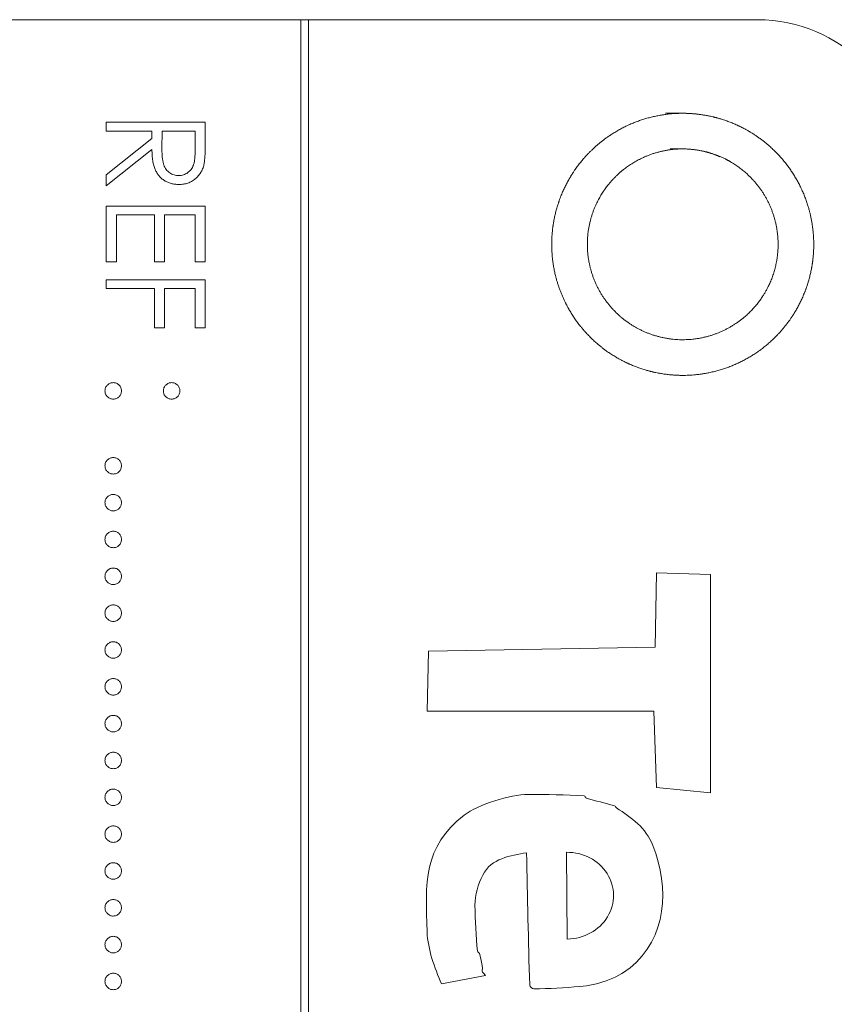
# Model space of a CAD drawing. Header units: millimetres. Extents: x -21 to 335, y -21 to 379.
# Tile 22 of 30: x 47 to 58, y 287 to 300. Entities that reach past the tile are written whole.
import ezdxf

# ---------------------------------------------------------------- set-up
doc = ezdxf.new("R2010")
doc.units = ezdxf.units.MM

msp = doc.modelspace()

# ---------------------------------------------------------------- linework, layer by layer
at = {"color": 7, "linetype": 'Continuous', "lineweight": 15}
for p, q in [((51.15, 300.17), (37.25, 300.17)), ((51.15, 300.17), (51.15, 240.17)), ((51.25, 300.17), (51.15, 300.17)), ((51.25, 240.17), (51.25, 300.17)), ((57.25, 300.17), (51.25, 300.17)), ((48.55, 298.681), (48.55, 298.8)), ((48.55, 298.8), (49.873, 298.8)), ((49.873, 298.8), (49.873, 298.535)), ((49.161, 298.681), (48.55, 298.681)), ((49.161, 298.585), (49.161, 298.681)), ((49.296, 298.681), (49.294, 298.439)), ((49.737, 298.681), (49.296, 298.681)), ((49.737, 298.433), (49.737, 298.681)), ((48.55, 298.099), (49.161, 298.585)), ((49.161, 298.438), (48.55, 297.952)), ((48.55, 297.952), (48.55, 298.099)), ((48.55, 296.935), (48.55, 297.681)), ((48.55, 297.681), (49.873, 297.681)), ((49.194, 297.562), (48.686, 297.562)), ((48.686, 297.562), (48.686, 296.935)), ((49.194, 296.935), (49.194, 297.562)), ((49.33, 297.562), (49.33, 296.935)), ((49.737, 297.562), (49.33, 297.562)), ((49.737, 296.935), (49.737, 297.562)), ((49.873, 297.681), (49.873, 296.935)), ((48.686, 296.935), (48.55, 296.935)), ((49.33, 296.935), (49.194, 296.935)), ((49.873, 296.935), (49.737, 296.935)), ((48.55, 296.578), (48.55, 296.697)), ((48.55, 296.697), (49.873, 296.697)), ((49.873, 296.697), (49.873, 296.053)), ((49.194, 296.578), (48.55, 296.578)), ((49.194, 296.053), (49.194, 296.578)), ((49.737, 296.578), (49.33, 296.578)), ((49.33, 296.578), (49.33, 296.053)), ((49.737, 296.053), (49.737, 296.578)), ((49.33, 296.053), (49.194, 296.053)), ((49.873, 296.053), (49.737, 296.053)), ((55.881, 291.792), (55.899, 292.783)), ((55.899, 292.783), (56.622, 292.763)), ((56.622, 292.763), (56.621, 289.844)), ((52.856, 291.739), (55.881, 291.792)), ((52.837, 290.935), (52.856, 291.739)), ((55.862, 290.935), (52.837, 290.935)), ((55.898, 289.918), (55.862, 290.935)), ((56.621, 289.844), (55.898, 289.918)), ((54.698, 289.051), (54.708, 287.892)), ((53.617, 287.408), (53.029, 287.296))]:
    msp.add_line(p, q, dxfattribs=at)
msp.add_arc((57.25, 298.17), 2, 0, 90, dxfattribs=at)
msp.add_ellipse((54.703, 288.472), major_axis=(0.622, 0.019), ratio=0.931134, start_param=4.691877, end_param=7.83347, dxfattribs=at)
for points, knots in [([(56.019, 298.92), (56.366, 298.92), (56.479, 298.908), (56.703, 298.864), (56.814, 298.83), (57.026, 298.743), (57.126, 298.689), (57.316, 298.562), (57.407, 298.488), (57.649, 298.246), (57.779, 298.051), (57.954, 297.63), (58, 297.4), (58, 297.054), (57.989, 296.94), (57.944, 296.716), (57.91, 296.605), (57.823, 296.393), (57.769, 296.293), (57.642, 296.103), (57.568, 296.013), (57.326, 295.771), (57.131, 295.64), (56.71, 295.466), (56.479, 295.42), (56.137, 295.42), (56.021, 295.431), (55.797, 295.476), (55.688, 295.509), (55.476, 295.596), (55.373, 295.651), (55.184, 295.777), (55.095, 295.85), (54.932, 296.013), (54.859, 296.101), (54.733, 296.291), (54.678, 296.393), (54.546, 296.711), (54.5, 296.938), (54.5, 297.285), (54.511, 297.398), (54.556, 297.622), (54.589, 297.733), (54.677, 297.945), (54.731, 298.045), (54.857, 298.236), (54.931, 298.326), (55.173, 298.568), (55.368, 298.699), (55.789, 298.873), (56.019, 298.92), (56.366, 298.92)], [-0.0625, -0.0625, 0, 0, 0.03125, 0.03125, 0.0625, 0.0625, 0.09375, 0.09375, 0.125, 0.125, 0.1875, 0.1875, 0.25, 0.25, 0.28125, 0.28125, 0.3125, 0.3125, 0.34375, 0.34375, 0.375, 0.375, 0.4375, 0.4375, 0.5, 0.5, 0.53125, 0.53125, 0.5625, 0.5625, 0.59375, 0.59375, 0.625, 0.625, 0.65625, 0.65625, 0.6875, 0.6875, 0.75, 0.75, 0.78125, 0.78125, 0.8125, 0.8125, 0.84375, 0.84375, 0.875, 0.875, 0.9375, 0.9375, 1, 1, 1.03125, 1.03125]), ([(49.873, 298.535), (49.873, 298.518), (49.873, 298.484), (49.872, 298.435), (49.87, 298.391), (49.869, 298.351), (49.866, 298.316), (49.863, 298.285), (49.86, 298.259), (49.856, 298.243), (49.855, 298.236)], [0, 0, 0, 0, 0.176258, 0.338434, 0.484822, 0.617158, 0.734698, 0.837385, 0.926372, 1, 1, 1, 1]), ([(49.519, 297.969), (49.502, 297.97), (49.467, 297.971), (49.417, 297.981), (49.371, 297.997), (49.327, 298.02), (49.289, 298.049), (49.254, 298.084), (49.226, 298.125), (49.206, 298.163), (49.193, 298.196), (49.184, 298.224), (49.177, 298.254), (49.171, 298.286), (49.167, 298.321), (49.163, 298.358), (49.161, 298.397), (49.161, 298.424), (49.161, 298.438)], [0, 0, 0, 0, 0.0787802, 0.1537206, 0.2267135, 0.2991912, 0.37119, 0.4430064, 0.5166892, 0.5932172, 0.6338729, 0.6769891, 0.7228995, 0.7719586, 0.8242113, 0.8793787, 0.9379481, 1, 1, 1, 1]), ([(49.294, 298.439), (49.294, 298.428), (49.294, 298.406), (49.296, 298.374), (49.298, 298.345), (49.3, 298.318), (49.304, 298.293), (49.308, 298.27), (49.313, 298.25), (49.32, 298.226), (49.333, 298.199), (49.35, 298.17), (49.372, 298.146), (49.398, 298.125), (49.425, 298.108), (49.455, 298.097), (49.487, 298.089), (49.508, 298.088), (49.519, 298.088)], [0, 0, 0, 0, 0.071668, 0.138913, 0.201185, 0.259124, 0.312255, 0.360682, 0.405086, 0.445102, 0.518778, 0.589462, 0.658462, 0.727283, 0.796322, 0.863175, 0.930949, 1, 1, 1, 1]), ([(49.519, 298.088), (49.53, 298.088), (49.551, 298.089), (49.582, 298.097), (49.611, 298.109), (49.638, 298.126), (49.663, 298.146), (49.684, 298.17), (49.702, 298.197), (49.713, 298.222), (49.72, 298.244), (49.725, 298.264), (49.729, 298.286), (49.732, 298.31), (49.734, 298.337), (49.736, 298.367), (49.737, 298.399), (49.737, 298.422), (49.737, 298.433)], [0, 0, 0, 0, 0.0688143, 0.1363648, 0.2040194, 0.2730637, 0.3429133, 0.4109654, 0.4791688, 0.549308, 0.5876516, 0.6306467, 0.6788788, 0.7319343, 0.7911114, 0.8552832, 0.9250859, 1, 1, 1, 1]), ([(56.082, 298.444), (56.418, 298.444), (56.583, 298.41), (56.815, 298.315), (56.888, 298.276), (57.026, 298.183), (57.092, 298.129), (57.268, 297.953), (57.363, 297.811), (57.49, 297.505), (57.524, 297.338), (57.524, 297.001), (57.491, 296.836), (57.395, 296.605), (57.355, 296.532), (57.263, 296.393), (57.209, 296.328), (57.033, 296.151), (56.891, 296.057), (56.585, 295.93), (56.417, 295.896), (56.085, 295.896), (55.918, 295.929), (55.61, 296.056), (55.469, 296.15), (55.231, 296.387), (55.138, 296.527), (55.01, 296.836), (54.976, 297.001), (54.976, 297.338), (55.009, 297.503), (55.105, 297.734), (55.144, 297.807), (55.236, 297.946), (55.29, 298.011), (55.466, 298.188), (55.608, 298.283), (55.915, 298.41), (56.082, 298.444), (56.418, 298.444)], [-0.0625, -0.0625, 0, 0, 0.0625, 0.0625, 0.09375, 0.09375, 0.125, 0.125, 0.1875, 0.1875, 0.25, 0.25, 0.3125, 0.3125, 0.34375, 0.34375, 0.375, 0.375, 0.4375, 0.4375, 0.5, 0.5, 0.5625, 0.5625, 0.625, 0.625, 0.6875, 0.6875, 0.75, 0.75, 0.8125, 0.8125, 0.84375, 0.84375, 0.875, 0.875, 0.9375, 0.9375, 1, 1, 1.0625, 1.0625]), ([(49.855, 298.236), (49.853, 298.226), (49.848, 298.207), (49.838, 298.179), (49.826, 298.153), (49.813, 298.128), (49.797, 298.105), (49.779, 298.083), (49.76, 298.062), (49.738, 298.043), (49.716, 298.025), (49.691, 298.01), (49.666, 297.998), (49.639, 297.987), (49.611, 297.979), (49.581, 297.973), (49.551, 297.97), (49.53, 297.969), (49.519, 297.969)], [0, 0, 0, 0, 0.0642168, 0.1270638, 0.1887445, 0.2491321, 0.3094525, 0.3698267, 0.4306501, 0.4923519, 0.5540721, 0.6156898, 0.6767977, 0.738439, 0.8013169, 0.8651845, 0.9316413, 1, 1, 1, 1]), ([(48.533, 295.213), (48.533, 295.22), (48.534, 295.235), (48.541, 295.256), (48.551, 295.275), (48.565, 295.292), (48.582, 295.305), (48.601, 295.316), (48.622, 295.322), (48.636, 295.323), (48.643, 295.323)], [0, 0, 0, 0, 0.1277566, 0.2494144, 0.3727965, 0.5001113, 0.6286099, 0.7506434, 0.8737684, 1, 1, 1, 1]), ([(48.643, 295.323), (48.651, 295.323), (48.665, 295.322), (48.686, 295.316), (48.705, 295.305), (48.722, 295.291), (48.736, 295.275), (48.746, 295.256), (48.752, 295.235), (48.753, 295.22), (48.754, 295.213)], [0, 0, 0, 0, 0.129097, 0.252046, 0.373905, 0.501038, 0.628171, 0.751376, 0.872426, 1, 1, 1, 1]), ([(49.313, 295.213), (49.314, 295.22), (49.314, 295.235), (49.321, 295.256), (49.331, 295.275), (49.345, 295.291), (49.362, 295.305), (49.381, 295.316), (49.401, 295.322), (49.416, 295.323), (49.423, 295.323)], [0, 0, 0, 0, 0.127574, 0.248624, 0.371829, 0.498962, 0.626095, 0.747954, 0.870903, 1, 1, 1, 1]), ([(49.423, 295.323), (49.431, 295.323), (49.445, 295.322), (49.466, 295.316), (49.485, 295.305), (49.502, 295.291), (49.516, 295.275), (49.526, 295.256), (49.533, 295.235), (49.533, 295.22), (49.534, 295.213)], [0, 0, 0, 0, 0.126257, 0.249407, 0.371465, 0.498805, 0.627129, 0.750535, 0.872218, 1, 1, 1, 1]), ([(48.643, 295.103), (48.636, 295.103), (48.622, 295.104), (48.601, 295.11), (48.582, 295.121), (48.565, 295.135), (48.551, 295.151), (48.541, 295.17), (48.534, 295.191), (48.533, 295.206), (48.533, 295.213)], [0, 0, 0, 0, 0.126178, 0.248821, 0.37154, 0.499984, 0.627244, 0.749226, 0.872298, 1, 1, 1, 1]), ([(48.754, 295.213), (48.753, 295.206), (48.752, 295.191), (48.746, 295.17), (48.736, 295.151), (48.722, 295.135), (48.705, 295.121), (48.686, 295.11), (48.665, 295.104), (48.651, 295.103), (48.643, 295.103)], [0, 0, 0, 0, 0.127519, 0.249986, 0.371792, 0.49887, 0.625948, 0.748492, 0.870959, 1, 1, 1, 1]), ([(49.423, 295.103), (49.416, 295.103), (49.401, 295.104), (49.38, 295.11), (49.362, 295.121), (49.345, 295.135), (49.331, 295.151), (49.32, 295.17), (49.315, 295.191), (49.314, 295.206), (49.313, 295.213)], [0, 0, 0, 0, 0.129041, 0.251508, 0.374052, 0.50113, 0.628208, 0.750014, 0.872481, 1, 1, 1, 1]), ([(49.534, 295.213), (49.533, 295.206), (49.532, 295.191), (49.527, 295.17), (49.516, 295.151), (49.502, 295.135), (49.485, 295.121), (49.466, 295.11), (49.445, 295.104), (49.431, 295.103), (49.423, 295.103)], [0, 0, 0, 0, 0.127519, 0.249986, 0.371792, 0.49887, 0.625948, 0.748492, 0.870959, 1, 1, 1, 1]), ([(48.533, 294.212), (48.533, 294.22), (48.534, 294.234), (48.541, 294.255), (48.551, 294.274), (48.565, 294.291), (48.582, 294.305), (48.601, 294.315), (48.622, 294.321), (48.636, 294.322), (48.643, 294.323)], [0, 0, 0, 0, 0.1277566, 0.2494144, 0.3727965, 0.5001113, 0.6286099, 0.7506434, 0.8737684, 1, 1, 1, 1]), ([(48.643, 294.323), (48.651, 294.322), (48.665, 294.321), (48.686, 294.315), (48.705, 294.305), (48.722, 294.291), (48.736, 294.274), (48.746, 294.255), (48.752, 294.234), (48.753, 294.22), (48.754, 294.212)], [0, 0, 0, 0, 0.129097, 0.252046, 0.373905, 0.501038, 0.628171, 0.751376, 0.872426, 1, 1, 1, 1]), ([(48.643, 294.102), (48.636, 294.103), (48.622, 294.103), (48.601, 294.109), (48.582, 294.12), (48.565, 294.134), (48.551, 294.151), (48.541, 294.17), (48.534, 294.191), (48.533, 294.205), (48.533, 294.212)], [0, 0, 0, 0, 0.126178, 0.248821, 0.37154, 0.499984, 0.627244, 0.749226, 0.872298, 1, 1, 1, 1]), ([(48.754, 294.212), (48.753, 294.205), (48.752, 294.191), (48.746, 294.17), (48.736, 294.151), (48.722, 294.134), (48.705, 294.12), (48.686, 294.109), (48.665, 294.103), (48.651, 294.103), (48.643, 294.102)], [0, 0, 0, 0, 0.127519, 0.249986, 0.371792, 0.49887, 0.625948, 0.748492, 0.870959, 1, 1, 1, 1]), ([(48.533, 293.721), (48.533, 293.728), (48.534, 293.742), (48.541, 293.763), (48.551, 293.782), (48.565, 293.799), (48.582, 293.813), (48.601, 293.823), (48.622, 293.83), (48.636, 293.83), (48.643, 293.831)], [0, 0, 0, 0, 0.1277566, 0.2494144, 0.3727965, 0.5001113, 0.6286099, 0.7506434, 0.8737684, 1, 1, 1, 1]), ([(48.643, 293.831), (48.651, 293.83), (48.665, 293.83), (48.686, 293.823), (48.705, 293.813), (48.722, 293.799), (48.736, 293.782), (48.746, 293.763), (48.752, 293.742), (48.753, 293.728), (48.754, 293.721)], [0, 0, 0, 0, 0.129097, 0.252046, 0.373905, 0.501038, 0.628171, 0.751376, 0.872426, 1, 1, 1, 1]), ([(48.643, 293.61), (48.636, 293.611), (48.622, 293.612), (48.601, 293.617), (48.582, 293.628), (48.565, 293.642), (48.551, 293.659), (48.541, 293.678), (48.534, 293.699), (48.533, 293.713), (48.533, 293.721)], [0, 0, 0, 0, 0.126178, 0.248821, 0.37154, 0.499984, 0.627244, 0.749226, 0.872298, 1, 1, 1, 1]), ([(48.754, 293.721), (48.753, 293.713), (48.752, 293.699), (48.746, 293.678), (48.736, 293.659), (48.722, 293.642), (48.705, 293.628), (48.686, 293.617), (48.665, 293.612), (48.651, 293.611), (48.643, 293.61)], [0, 0, 0, 0, 0.127519, 0.249986, 0.371792, 0.49887, 0.625948, 0.748492, 0.870959, 1, 1, 1, 1]), ([(48.533, 293.229), (48.533, 293.236), (48.534, 293.25), (48.541, 293.271), (48.551, 293.29), (48.565, 293.307), (48.582, 293.321), (48.601, 293.331), (48.622, 293.338), (48.636, 293.339), (48.643, 293.339)], [0, 0, 0, 0, 0.1277566, 0.2494144, 0.3727965, 0.5001113, 0.6286099, 0.7506434, 0.8737684, 1, 1, 1, 1]), ([(48.643, 293.118), (48.636, 293.119), (48.622, 293.12), (48.601, 293.126), (48.582, 293.136), (48.565, 293.15), (48.551, 293.167), (48.541, 293.186), (48.534, 293.207), (48.533, 293.221), (48.533, 293.229)], [0, 0, 0, 0, 0.126178, 0.248821, 0.37154, 0.499984, 0.627244, 0.749226, 0.872298, 1, 1, 1, 1]), ([(48.643, 293.339), (48.651, 293.339), (48.665, 293.338), (48.686, 293.331), (48.705, 293.321), (48.722, 293.307), (48.736, 293.29), (48.746, 293.271), (48.752, 293.25), (48.753, 293.236), (48.754, 293.229)], [0, 0, 0, 0, 0.129097, 0.252046, 0.373905, 0.501038, 0.628171, 0.751376, 0.872426, 1, 1, 1, 1]), ([(48.754, 293.229), (48.753, 293.221), (48.752, 293.207), (48.746, 293.186), (48.736, 293.167), (48.722, 293.15), (48.705, 293.136), (48.686, 293.126), (48.665, 293.12), (48.651, 293.119), (48.643, 293.118)], [0, 0, 0, 0, 0.127519, 0.249986, 0.371792, 0.49887, 0.625948, 0.748492, 0.870959, 1, 1, 1, 1]), ([(48.533, 292.737), (48.533, 292.744), (48.534, 292.759), (48.541, 292.779), (48.551, 292.798), (48.565, 292.815), (48.582, 292.829), (48.601, 292.84), (48.622, 292.846), (48.636, 292.847), (48.643, 292.847)], [0, 0, 0, 0, 0.1277566, 0.2494144, 0.3727965, 0.5001113, 0.6286099, 0.7506434, 0.8737684, 1, 1, 1, 1]), ([(48.643, 292.847), (48.651, 292.847), (48.665, 292.846), (48.686, 292.84), (48.705, 292.829), (48.722, 292.815), (48.736, 292.798), (48.746, 292.779), (48.752, 292.759), (48.753, 292.744), (48.754, 292.737)], [0, 0, 0, 0, 0.129097, 0.252046, 0.373905, 0.501038, 0.628171, 0.751376, 0.872426, 1, 1, 1, 1]), ([(48.643, 292.627), (48.636, 292.627), (48.622, 292.628), (48.601, 292.634), (48.582, 292.645), (48.565, 292.658), (48.551, 292.675), (48.541, 292.694), (48.534, 292.715), (48.533, 292.729), (48.533, 292.737)], [0, 0, 0, 0, 0.126178, 0.248821, 0.37154, 0.499984, 0.627244, 0.749226, 0.872298, 1, 1, 1, 1]), ([(48.754, 292.737), (48.753, 292.729), (48.752, 292.715), (48.746, 292.694), (48.736, 292.675), (48.722, 292.658), (48.705, 292.645), (48.686, 292.634), (48.665, 292.628), (48.651, 292.627), (48.643, 292.627)], [0, 0, 0, 0, 0.127519, 0.249986, 0.371792, 0.49887, 0.625948, 0.748492, 0.870959, 1, 1, 1, 1]), ([(48.533, 292.245), (48.533, 292.252), (48.534, 292.267), (48.541, 292.287), (48.551, 292.307), (48.565, 292.323), (48.582, 292.337), (48.601, 292.348), (48.622, 292.354), (48.636, 292.355), (48.643, 292.355)], [0, 0, 0, 0, 0.1277566, 0.2494144, 0.3727965, 0.5001113, 0.6286099, 0.7506434, 0.8737684, 1, 1, 1, 1]), ([(48.643, 292.355), (48.651, 292.355), (48.665, 292.354), (48.686, 292.348), (48.705, 292.337), (48.722, 292.323), (48.736, 292.307), (48.746, 292.288), (48.752, 292.267), (48.753, 292.252), (48.754, 292.245)], [0, 0, 0, 0, 0.129097, 0.252046, 0.373905, 0.501038, 0.628171, 0.751376, 0.872426, 1, 1, 1, 1]), ([(48.643, 292.135), (48.636, 292.135), (48.622, 292.136), (48.601, 292.142), (48.582, 292.153), (48.565, 292.166), (48.551, 292.183), (48.541, 292.202), (48.534, 292.223), (48.533, 292.238), (48.533, 292.245)], [0, 0, 0, 0, 0.126178, 0.248821, 0.37154, 0.499984, 0.627244, 0.749226, 0.872298, 1, 1, 1, 1]), ([(48.754, 292.245), (48.753, 292.238), (48.752, 292.223), (48.746, 292.202), (48.736, 292.183), (48.722, 292.167), (48.705, 292.153), (48.686, 292.142), (48.665, 292.136), (48.651, 292.135), (48.643, 292.135)], [0, 0, 0, 0, 0.127519, 0.249986, 0.371792, 0.49887, 0.625948, 0.748492, 0.870959, 1, 1, 1, 1]), ([(48.533, 291.753), (48.533, 291.76), (48.534, 291.775), (48.541, 291.796), (48.551, 291.815), (48.565, 291.832), (48.582, 291.845), (48.601, 291.856), (48.622, 291.862), (48.636, 291.863), (48.643, 291.863)], [0, 0, 0, 0, 0.1277566, 0.2494144, 0.3727965, 0.5001113, 0.6286099, 0.7506434, 0.8737684, 1, 1, 1, 1]), ([(48.643, 291.863), (48.651, 291.863), (48.665, 291.862), (48.686, 291.856), (48.705, 291.845), (48.722, 291.831), (48.736, 291.815), (48.746, 291.796), (48.752, 291.775), (48.753, 291.76), (48.754, 291.753)], [0, 0, 0, 0, 0.129097, 0.252046, 0.373905, 0.501038, 0.628171, 0.751376, 0.872426, 1, 1, 1, 1]), ([(48.643, 291.643), (48.636, 291.643), (48.622, 291.644), (48.601, 291.65), (48.582, 291.661), (48.565, 291.675), (48.551, 291.692), (48.541, 291.71), (48.534, 291.731), (48.533, 291.746), (48.533, 291.753)], [0, 0, 0, 0, 0.126178, 0.248821, 0.37154, 0.499984, 0.627244, 0.749226, 0.872298, 1, 1, 1, 1]), ([(48.754, 291.753), (48.753, 291.746), (48.752, 291.731), (48.746, 291.71), (48.736, 291.692), (48.722, 291.675), (48.705, 291.661), (48.686, 291.65), (48.665, 291.644), (48.651, 291.643), (48.643, 291.643)], [0, 0, 0, 0, 0.127519, 0.249986, 0.371792, 0.49887, 0.625948, 0.748492, 0.870959, 1, 1, 1, 1]), ([(48.533, 291.261), (48.533, 291.269), (48.534, 291.283), (48.541, 291.304), (48.551, 291.323), (48.565, 291.34), (48.582, 291.354), (48.601, 291.364), (48.622, 291.37), (48.636, 291.371), (48.643, 291.372)], [0, 0, 0, 0, 0.1277566, 0.2494144, 0.3727965, 0.5001113, 0.6286099, 0.7506434, 0.8737684, 1, 1, 1, 1]), ([(48.643, 291.151), (48.636, 291.151), (48.622, 291.152), (48.601, 291.158), (48.582, 291.169), (48.565, 291.183), (48.551, 291.2), (48.541, 291.219), (48.534, 291.239), (48.533, 291.254), (48.533, 291.261)], [0, 0, 0, 0, 0.126178, 0.248821, 0.37154, 0.499984, 0.627244, 0.749226, 0.872298, 1, 1, 1, 1]), ([(48.643, 291.372), (48.651, 291.371), (48.665, 291.37), (48.686, 291.364), (48.705, 291.354), (48.722, 291.34), (48.736, 291.323), (48.746, 291.304), (48.752, 291.283), (48.753, 291.269), (48.754, 291.261)], [0, 0, 0, 0, 0.129097, 0.252046, 0.373905, 0.501038, 0.628171, 0.751376, 0.872426, 1, 1, 1, 1]), ([(48.754, 291.261), (48.753, 291.254), (48.752, 291.239), (48.746, 291.219), (48.736, 291.2), (48.722, 291.183), (48.705, 291.169), (48.686, 291.158), (48.665, 291.152), (48.651, 291.151), (48.643, 291.151)], [0, 0, 0, 0, 0.127519, 0.249986, 0.371792, 0.49887, 0.625948, 0.748492, 0.870959, 1, 1, 1, 1]), ([(48.533, 290.769), (48.533, 290.777), (48.534, 290.791), (48.541, 290.812), (48.551, 290.831), (48.565, 290.848), (48.582, 290.862), (48.601, 290.872), (48.622, 290.878), (48.636, 290.879), (48.643, 290.88)], [0, 0, 0, 0, 0.1277566, 0.2494144, 0.3727965, 0.5001113, 0.6286099, 0.7506434, 0.8737684, 1, 1, 1, 1]), ([(48.643, 290.88), (48.651, 290.879), (48.665, 290.878), (48.686, 290.872), (48.705, 290.862), (48.722, 290.848), (48.736, 290.831), (48.746, 290.812), (48.752, 290.791), (48.753, 290.777), (48.754, 290.769)], [0, 0, 0, 0, 0.129097, 0.252046, 0.373905, 0.501038, 0.628171, 0.751376, 0.872426, 1, 1, 1, 1]), ([(48.643, 290.659), (48.636, 290.66), (48.622, 290.661), (48.601, 290.666), (48.582, 290.677), (48.565, 290.691), (48.551, 290.708), (48.541, 290.727), (48.534, 290.748), (48.533, 290.762), (48.533, 290.769)], [0, 0, 0, 0, 0.126178, 0.248821, 0.37154, 0.499984, 0.627244, 0.749226, 0.872298, 1, 1, 1, 1]), ([(48.754, 290.769), (48.753, 290.762), (48.752, 290.748), (48.746, 290.727), (48.736, 290.708), (48.722, 290.691), (48.705, 290.677), (48.686, 290.666), (48.665, 290.66), (48.651, 290.66), (48.643, 290.659)], [0, 0, 0, 0, 0.127519, 0.249986, 0.371792, 0.49887, 0.625948, 0.748492, 0.870959, 1, 1, 1, 1]), ([(48.533, 290.278), (48.533, 290.285), (48.534, 290.299), (48.541, 290.32), (48.551, 290.339), (48.565, 290.356), (48.582, 290.37), (48.601, 290.38), (48.622, 290.387), (48.636, 290.387), (48.643, 290.388)], [0, 0, 0, 0, 0.1277566, 0.2494144, 0.3727965, 0.5001113, 0.6286099, 0.7506434, 0.8737684, 1, 1, 1, 1]), ([(48.643, 290.388), (48.651, 290.387), (48.665, 290.387), (48.686, 290.38), (48.705, 290.37), (48.722, 290.356), (48.736, 290.339), (48.746, 290.32), (48.752, 290.299), (48.753, 290.285), (48.754, 290.278)], [0, 0, 0, 0, 0.129097, 0.252046, 0.373905, 0.501038, 0.628171, 0.751376, 0.872426, 1, 1, 1, 1]), ([(48.643, 290.167), (48.636, 290.168), (48.622, 290.169), (48.601, 290.174), (48.582, 290.185), (48.565, 290.199), (48.551, 290.216), (48.541, 290.235), (48.534, 290.256), (48.533, 290.27), (48.533, 290.278)], [0, 0, 0, 0, 0.126178, 0.248821, 0.37154, 0.499984, 0.627244, 0.749226, 0.872298, 1, 1, 1, 1]), ([(48.754, 290.278), (48.753, 290.27), (48.752, 290.256), (48.746, 290.235), (48.736, 290.216), (48.722, 290.199), (48.705, 290.185), (48.686, 290.174), (48.665, 290.169), (48.651, 290.168), (48.643, 290.167)], [0, 0, 0, 0, 0.127519, 0.249986, 0.371792, 0.49887, 0.625948, 0.748492, 0.870959, 1, 1, 1, 1]), ([(48.533, 289.786), (48.533, 289.793), (48.534, 289.807), (48.541, 289.828), (48.551, 289.847), (48.565, 289.864), (48.582, 289.878), (48.601, 289.888), (48.622, 289.895), (48.636, 289.896), (48.643, 289.896)], [0, 0, 0, 0, 0.1277566, 0.2494144, 0.3727965, 0.5001113, 0.6286099, 0.7506434, 0.8737684, 1, 1, 1, 1]), ([(48.643, 289.896), (48.651, 289.896), (48.665, 289.895), (48.686, 289.888), (48.705, 289.878), (48.722, 289.864), (48.736, 289.847), (48.746, 289.828), (48.752, 289.807), (48.753, 289.793), (48.754, 289.786)], [0, 0, 0, 0, 0.129097, 0.252046, 0.373905, 0.501038, 0.628171, 0.751376, 0.872426, 1, 1, 1, 1]), ([(53.029, 287.296), (52.934, 287.512), (52.845, 287.751), (52.836, 287.99), (52.811, 288.632), (52.783, 289.129), (53.331, 289.548), (53.52, 289.692), (53.948, 289.821), (54.185, 289.823), (54.435, 289.825), (54.685, 289.818), (54.935, 289.803), (54.947, 289.802), (54.95, 289.78), (54.962, 289.776), (55.085, 289.736), (55.214, 289.712), (55.338, 289.672), (55.35, 289.668), (55.354, 289.653), (55.365, 289.646), (55.569, 289.505), (55.756, 289.388), (55.851, 289.141), (56.072, 288.569), (56.043, 287.912), (55.544, 287.506), (55.367, 287.361), (55.103, 287.276), (54.877, 287.259), (54.672, 287.243), (54.467, 287.228), (54.262, 287.227), (54.236, 287.226), (54.208, 287.254), (54.208, 287.28), (54.185, 287.868), (54.179, 288.457), (54.165, 289.046)], [0, 0, 0, 0, 1, 1, 1, 2, 2, 2, 3, 3, 3, 4, 4, 4, 5, 5, 5, 6, 6, 6, 7, 7, 7, 8, 8, 8, 9, 9, 9, 10, 10, 10, 11, 11, 11, 12, 12, 12, 13, 13, 13, 13]), ([(48.643, 289.675), (48.636, 289.676), (48.622, 289.677), (48.601, 289.683), (48.582, 289.693), (48.565, 289.707), (48.551, 289.724), (48.541, 289.743), (48.534, 289.764), (48.533, 289.778), (48.533, 289.786)], [0, 0, 0, 0, 0.126178, 0.248821, 0.37154, 0.499984, 0.627244, 0.749226, 0.872298, 1, 1, 1, 1]), ([(48.754, 289.786), (48.753, 289.778), (48.752, 289.764), (48.746, 289.743), (48.736, 289.724), (48.722, 289.707), (48.705, 289.693), (48.686, 289.683), (48.665, 289.677), (48.651, 289.676), (48.643, 289.675)], [0, 0, 0, 0, 0.127519, 0.249986, 0.371792, 0.49887, 0.625948, 0.748492, 0.870959, 1, 1, 1, 1]), ([(48.533, 289.294), (48.533, 289.301), (48.534, 289.316), (48.541, 289.336), (48.551, 289.355), (48.565, 289.372), (48.582, 289.386), (48.601, 289.397), (48.622, 289.403), (48.636, 289.404), (48.643, 289.404)], [0, 0, 0, 0, 0.1277566, 0.2494144, 0.3727965, 0.5001113, 0.6286099, 0.7506434, 0.8737684, 1, 1, 1, 1]), ([(48.643, 289.404), (48.651, 289.404), (48.665, 289.403), (48.686, 289.397), (48.705, 289.386), (48.722, 289.372), (48.736, 289.355), (48.746, 289.336), (48.752, 289.316), (48.753, 289.301), (48.754, 289.294)], [0, 0, 0, 0, 0.129097, 0.252046, 0.373905, 0.501038, 0.628171, 0.751376, 0.872426, 1, 1, 1, 1]), ([(48.643, 289.184), (48.636, 289.184), (48.622, 289.185), (48.601, 289.191), (48.582, 289.202), (48.565, 289.215), (48.551, 289.232), (48.541, 289.251), (48.534, 289.272), (48.533, 289.286), (48.533, 289.294)], [0, 0, 0, 0, 0.126178, 0.248821, 0.37154, 0.499984, 0.627244, 0.749226, 0.872298, 1, 1, 1, 1]), ([(48.754, 289.294), (48.753, 289.286), (48.752, 289.272), (48.746, 289.251), (48.736, 289.232), (48.722, 289.215), (48.705, 289.202), (48.686, 289.191), (48.665, 289.185), (48.651, 289.184), (48.643, 289.184)], [0, 0, 0, 0, 0.127519, 0.249986, 0.371792, 0.49887, 0.625948, 0.748492, 0.870959, 1, 1, 1, 1]), ([(54.165, 289.046), (53.952, 289.005), (53.69, 288.973), (53.579, 288.747), (53.518, 288.622), (53.474, 288.483), (53.475, 288.344), (53.477, 288.139), (53.489, 287.933), (53.507, 287.729), (53.509, 287.716), (53.531, 287.714), (53.534, 287.702), (53.621, 287.395), (53.522, 287.502), (53.617, 287.408)], [0, 0, 0, 0, 1, 1, 1, 2, 2, 2, 3, 3, 3, 4, 4, 4, 5, 5, 5, 5]), ([(48.533, 288.802), (48.533, 288.809), (48.534, 288.824), (48.541, 288.844), (48.551, 288.864), (48.565, 288.88), (48.582, 288.894), (48.601, 288.905), (48.622, 288.911), (48.636, 288.912), (48.643, 288.912)], [0, 0, 0, 0, 0.1277566, 0.2494144, 0.3727965, 0.5001113, 0.6286099, 0.7506434, 0.8737684, 1, 1, 1, 1]), ([(48.643, 288.912), (48.651, 288.912), (48.665, 288.911), (48.686, 288.905), (48.705, 288.894), (48.722, 288.88), (48.736, 288.864), (48.746, 288.845), (48.752, 288.824), (48.753, 288.809), (48.754, 288.802)], [0, 0, 0, 0, 0.129097, 0.252046, 0.373905, 0.501038, 0.628171, 0.751376, 0.872426, 1, 1, 1, 1]), ([(48.643, 288.692), (48.636, 288.692), (48.622, 288.693), (48.601, 288.699), (48.582, 288.71), (48.565, 288.723), (48.551, 288.74), (48.541, 288.759), (48.534, 288.78), (48.533, 288.795), (48.533, 288.802)], [0, 0, 0, 0, 0.126178, 0.248821, 0.37154, 0.499984, 0.627244, 0.749226, 0.872298, 1, 1, 1, 1]), ([(48.754, 288.802), (48.753, 288.795), (48.752, 288.78), (48.746, 288.759), (48.736, 288.74), (48.722, 288.724), (48.705, 288.71), (48.686, 288.699), (48.665, 288.693), (48.651, 288.692), (48.643, 288.692)], [0, 0, 0, 0, 0.127519, 0.249986, 0.371792, 0.49887, 0.625948, 0.748492, 0.870959, 1, 1, 1, 1]), ([(48.533, 288.31), (48.533, 288.318), (48.534, 288.332), (48.541, 288.353), (48.551, 288.372), (48.565, 288.389), (48.582, 288.402), (48.601, 288.413), (48.622, 288.419), (48.636, 288.42), (48.643, 288.42)], [0, 0, 0, 0, 0.1277566, 0.2494144, 0.3727965, 0.5001113, 0.6286099, 0.7506434, 0.8737684, 1, 1, 1, 1]), ([(48.643, 288.42), (48.651, 288.42), (48.665, 288.419), (48.686, 288.413), (48.705, 288.403), (48.722, 288.389), (48.736, 288.372), (48.746, 288.353), (48.752, 288.332), (48.753, 288.318), (48.754, 288.31)], [0, 0, 0, 0, 0.129097, 0.252046, 0.373905, 0.501038, 0.628171, 0.751376, 0.872426, 1, 1, 1, 1]), ([(48.643, 288.2), (48.636, 288.2), (48.622, 288.201), (48.601, 288.207), (48.582, 288.218), (48.565, 288.232), (48.551, 288.249), (48.541, 288.267), (48.534, 288.288), (48.533, 288.303), (48.533, 288.31)], [0, 0, 0, 0, 0.126178, 0.248821, 0.37154, 0.499984, 0.627244, 0.749226, 0.872298, 1, 1, 1, 1]), ([(48.754, 288.31), (48.753, 288.303), (48.752, 288.288), (48.746, 288.267), (48.736, 288.249), (48.722, 288.232), (48.705, 288.218), (48.686, 288.207), (48.665, 288.201), (48.651, 288.2), (48.643, 288.2)], [0, 0, 0, 0, 0.127519, 0.249986, 0.371792, 0.49887, 0.625948, 0.748492, 0.870959, 1, 1, 1, 1]), ([(48.533, 287.818), (48.533, 287.826), (48.534, 287.84), (48.541, 287.861), (48.551, 287.88), (48.565, 287.897), (48.582, 287.911), (48.601, 287.921), (48.622, 287.927), (48.636, 287.928), (48.643, 287.929)], [0, 0, 0, 0, 0.1277566, 0.2494144, 0.3727965, 0.5001113, 0.6286099, 0.7506434, 0.8737684, 1, 1, 1, 1]), ([(48.643, 287.929), (48.651, 287.928), (48.665, 287.927), (48.686, 287.921), (48.705, 287.911), (48.722, 287.897), (48.736, 287.88), (48.746, 287.861), (48.752, 287.84), (48.753, 287.826), (48.754, 287.818)], [0, 0, 0, 0, 0.129097, 0.252046, 0.373905, 0.501038, 0.628171, 0.751376, 0.872426, 1, 1, 1, 1]), ([(48.643, 287.708), (48.636, 287.708), (48.622, 287.709), (48.601, 287.715), (48.582, 287.726), (48.565, 287.74), (48.551, 287.757), (48.541, 287.776), (48.534, 287.796), (48.533, 287.811), (48.533, 287.818)], [0, 0, 0, 0, 0.126178, 0.248821, 0.37154, 0.499984, 0.627244, 0.749226, 0.872298, 1, 1, 1, 1]), ([(48.754, 287.818), (48.753, 287.811), (48.752, 287.796), (48.746, 287.776), (48.736, 287.757), (48.722, 287.74), (48.705, 287.726), (48.686, 287.715), (48.665, 287.709), (48.651, 287.708), (48.643, 287.708)], [0, 0, 0, 0, 0.127519, 0.249986, 0.371792, 0.49887, 0.625948, 0.748492, 0.870959, 1, 1, 1, 1]), ([(48.533, 287.326), (48.533, 287.334), (48.534, 287.348), (48.541, 287.369), (48.551, 287.388), (48.565, 287.405), (48.582, 287.419), (48.601, 287.429), (48.622, 287.435), (48.636, 287.436), (48.643, 287.437)], [0, 0, 0, 0, 0.1277566, 0.2494144, 0.3727965, 0.5001113, 0.6286099, 0.7506434, 0.8737684, 1, 1, 1, 1]), ([(48.643, 287.437), (48.651, 287.436), (48.665, 287.435), (48.686, 287.429), (48.705, 287.419), (48.722, 287.405), (48.736, 287.388), (48.746, 287.369), (48.752, 287.348), (48.753, 287.334), (48.754, 287.326)], [0, 0, 0, 0, 0.129097, 0.252046, 0.373905, 0.501038, 0.628171, 0.751376, 0.872426, 1, 1, 1, 1]), ([(48.643, 287.216), (48.636, 287.217), (48.622, 287.218), (48.601, 287.223), (48.582, 287.234), (48.565, 287.248), (48.551, 287.265), (48.541, 287.284), (48.534, 287.305), (48.533, 287.319), (48.533, 287.326)], [0, 0, 0, 0, 0.126178, 0.248821, 0.37154, 0.499984, 0.627244, 0.749226, 0.872298, 1, 1, 1, 1]), ([(48.754, 287.326), (48.753, 287.319), (48.752, 287.305), (48.746, 287.284), (48.736, 287.265), (48.722, 287.248), (48.705, 287.234), (48.686, 287.223), (48.665, 287.217), (48.651, 287.217), (48.643, 287.216)], [0, 0, 0, 0, 0.127519, 0.249986, 0.371792, 0.49887, 0.625948, 0.748492, 0.870959, 1, 1, 1, 1])]:
    msp.add_open_spline(points, degree=3, knots=knots, dxfattribs=at)

doc.saveas('drawing.dxf')
